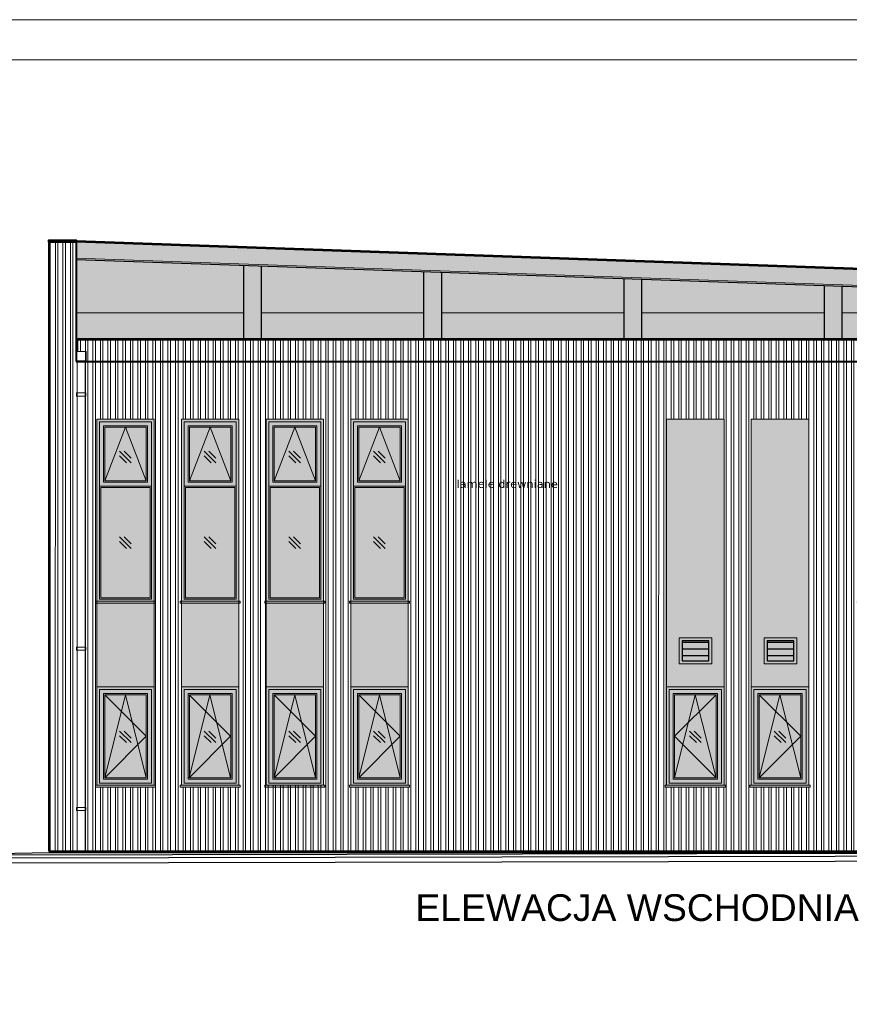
# Model space of a CAD drawing. Extents: x 4615668 to 9294084, y 5331114 to 10688993.
# Tile 7 of 181: x 4647619 to 4648862, y 5332588 to 5334062. Entities that reach past the tile are written whole.
import ezdxf
from ezdxf.lldxf.tags import DXFTag

# ---------------------------------------------------------------- set-up
doc = ezdxf.new("R2010")
doc.units = 0
doc.header["$MEASUREMENT"] = 0
for name, color, linetype, lineweight in [('balustrada', 252, 'Continuous', 5), ('hatch', 253, 'Continuous', 0), ('więźba_w', 33, 'Continuous', 5)]:
    doc.layers.add(name, color=color, linetype=linetype, lineweight=lineweight)
for name, color, linetype in [('kreskowanie', 253, 'Continuous'), ('OPIS DO WYGASZENIA', 7, 'Continuous'), ('sciany', 1, 'Continuous'), ('STOLARKA', 4, 'Continuous')]:
    doc.layers.add(name, color=color, linetype=linetype)
doc.styles.add('ARIAL_WYM50', font='arial.ttf', dxfattribs={"height": 15})
doc.styles.add('janusz', font='txt', dxfattribs={"height": 10})
tags = doc.linetypes.add('DASH', pattern=[15, 10, -5]).pattern_tags.tags
tags[6:7] = [DXFTag(74, 4), DXFTag(75, 0), DXFTag(340, '0'), DXFTag(46, 0.0), DXFTag(50, 0.0), DXFTag(44, 0.0), DXFTag(45, 0.0)]
tags[4:5] = [DXFTag(74, 4), DXFTag(75, 0), DXFTag(340, '0'), DXFTag(46, 0.0), DXFTag(50, 0.0), DXFTag(44, 0.0), DXFTag(45, 0.0)]

# ---------------------------------------------------------------- blocks, each defined once
blk = doc.blocks.new('*U3174')
at = {"color": 0, "linetype": 'ByBlock', "lineweight": -2}
for p, q in [((0, 245, -195), (0, -245, -195)), ((0, 245, 195), (0, 245, -195)), ((0, -245, 195), (0, 245, 195)), ((0, -245, -195), (0, -245, 195))]:
    blk.add_line(p, q, dxfattribs=at)
at = {"color": 3, "linetype": 'Continuous', "lineweight": -3}
for p, q in [((0, -200, 125), (0, 200, 125)), ((0, -200, 25), (0, 200, 25)), ((0, -200, -75), (0, 200, -75)), ((0, -200, 150), (0, 200, 150)), ((0, 200, 150), (0, 200, -150)), ((0, 200, -150), (0, -200, -150)), ((0, -200, -150), (0, -200, 150))]:
    blk.add_line(p, q, dxfattribs=at)
blk = doc.blocks.new('*U3175')
at = {"color": 0, "linetype": 'ByBlock', "lineweight": -2}
for p, q in [((0, 245, -195), (0, -245, -195)), ((0, 245, 195), (0, 245, -195)), ((0, -245, 195), (0, 245, 195)), ((0, -245, -195), (0, -245, 195))]:
    blk.add_line(p, q, dxfattribs=at)
at = {"color": 3, "linetype": 'Continuous', "lineweight": -3}
for p, q in [((0, -200, 125), (0, 200, 125)), ((0, -200, 25), (0, 200, 25)), ((0, -200, -75), (0, 200, -75)), ((0, -200, 150), (0, 200, 150)), ((0, 200, 150), (0, 200, -150)), ((0, 200, -150), (0, -200, -150)), ((0, -200, -150), (0, -200, 150))]:
    blk.add_line(p, q, dxfattribs=at)

msp = doc.modelspace()

# ---------------------------------------------------------------- hatches: boundary and pattern name
at = {"layer": 'hatch', "lineweight": 0, "ltscale": 40}
h = msp.add_hatch(color=252, dxfattribs=at)
h.dxf.hatch_style = 1
h.paths.add_polyline_path([(4649413.224, 5333671.291), (4649413.224, 5333673.291), (4649371.224, 5333673.291), (4649371.224, 5333671.291)])
h.paths.add_polyline_path([(4647704.22, 5333729.592), (4647704.22, 5333731.592), (4647662.22, 5333731.592), (4647662.22, 5333729.592)])
h = msp.add_hatch(color=252, dxfattribs=at)
h.dxf.hatch_style = 1
h.paths.add_polyline_path([(4647703.72, 5333729.592), (4647703.72, 5333703.575), (4647954.22, 5333694.815), (4647954.22, 5333584.601), (4647981.22, 5333584.601), (4647981.22, 5333693.87), (4648224.22, 5333685.372), (4648224.22, 5333584.601), (4648251.22, 5333584.601), (4648251.22, 5333684.428), (4648524.22, 5333674.88), (4648524.22, 5333584.601), (4648551.22, 5333584.601), (4648551.22, 5333673.935), (4648824.22, 5333664.388), (4648824.22, 5333584.601), (4648851.22, 5333584.601), (4648851.22, 5333663.443), (4649113.195, 5333654.281), (4649113.195, 5333584.598), (4649140.195, 5333584.598), (4649140.195, 5333653.337), (4649371.726, 5333645.24), (4649371.726, 5333671.291), (4649371.224, 5333671.291), (4647704.22, 5333729.592)])
h = msp.add_hatch(color=252, dxfattribs=at)
h.dxf.hatch_style = 1
h.paths.add_polyline_path([(4647704.22, 5333731.592), (4649371.224, 5333673.291), (4649371.224, 5333671.291), (4647704.22, 5333729.592)])
h = msp.add_hatch(color=251, dxfattribs=at)
h.dxf.hatch_style = 1
h.paths.add_polyline_path([(4647954.22, 5333694.815), (4647703.72, 5333703.575), (4647703.72, 5333623.337), (4647954.22, 5333623.337)])
h.paths.add_polyline_path([(4648224.22, 5333685.372), (4647981.22, 5333693.87), (4647981.22, 5333623.337), (4648224.22, 5333623.337)])
h.paths.add_polyline_path([(4648524.22, 5333674.88), (4648251.22, 5333684.428), (4648251.22, 5333623.337), (4648524.22, 5333623.337)])
h.paths.add_polyline_path([(4648824.22, 5333664.388), (4648551.22, 5333673.935), (4648551.22, 5333623.337), (4648824.22, 5333623.337)])
h.paths.add_polyline_path([(4649113.195, 5333654.281), (4648851.22, 5333663.443), (4648851.22, 5333623.337), (4649113.195, 5333623.337)])
h.paths.add_polyline_path([(4649371.726, 5333645.24), (4649140.195, 5333653.337), (4649140.195, 5333623.337), (4649371.724, 5333623.337)])
h = msp.add_hatch(color=251, dxfattribs=at)
h.dxf.hatch_style = 1
h.paths.add_polyline_path([(4647703.72, 5333623.337), (4647703.72, 5333583.915), (4649371.72, 5333583.915), (4649371.724, 5333623.337), (4649140.195, 5333623.337), (4649140.195, 5333584.598), (4649113.195, 5333584.598), (4649113.195, 5333623.337), (4648851.22, 5333623.337), (4648851.22, 5333584.601), (4648824.22, 5333584.601), (4648824.22, 5333623.337), (4648551.22, 5333623.337), (4648551.22, 5333584.601), (4648524.22, 5333584.601), (4648524.22, 5333623.337), (4648251.22, 5333623.337), (4648251.22, 5333584.601), (4648224.22, 5333584.601), (4648224.22, 5333623.337), (4647981.22, 5333623.337), (4647981.22, 5333584.601), (4647954.22, 5333584.601), (4647954.22, 5333623.337)])
at = {"layer": 'hatch', "lineweight": 0, "ltscale": 40, "transparency": 33554559}
h = msp.add_hatch(color=251, dxfattribs=at)
h.dxf.hatch_style = 1
h.paths.add_polyline_path([(4647820.47, 5333464.238), (4647820.47, 5333454.238), (4647744.464, 5333454.238), (4647744.464, 5332916.592), (4647734.465, 5332916.592), (4647734.47, 5333464.238)])
at = {"layer": 'hatch', "lineweight": 0, "ltscale": 40}
h = msp.add_hatch(color=8, dxfattribs=at)
h.dxf.hatch_style = 1
h.paths.add_polyline_path([(4647734.47, 5333192.094), (4647820.47, 5333192.094), (4647820.47, 5333464.238), (4647734.47, 5333464.238)])
h.paths.add_polyline_path([(4647740.47, 5333197.094), (4647814.47, 5333197.094), (4647814.47, 5333362.238), (4647740.47, 5333362.238)], flags=16)
h.paths.add_polyline_path([(4647746.47, 5333372.238), (4647808.47, 5333372.238), (4647808.47, 5333452.187), (4647746.47, 5333452.187)], flags=16)
at = {"layer": 'hatch', "lineweight": 0, "ltscale": 40, "transparency": 33554559}
h = msp.add_hatch(color=251, dxfattribs=at)
h.dxf.hatch_style = 1
h.paths.add_polyline_path([(4647947.303, 5333464.238), (4647947.303, 5333454.238), (4647871.298, 5333454.238), (4647871.298, 5332916.592), (4647861.298, 5332916.592), (4647861.303, 5333464.238)])
at = {"layer": 'hatch', "lineweight": 0, "ltscale": 40}
h = msp.add_hatch(color=8, dxfattribs=at)
h.dxf.hatch_style = 1
h.paths.add_polyline_path([(4647861.303, 5333192.094), (4647947.303, 5333192.094), (4647947.303, 5333464.238), (4647861.303, 5333464.238)])
h.paths.add_polyline_path([(4647867.303, 5333197.094), (4647941.303, 5333197.094), (4647941.303, 5333362.238), (4647867.303, 5333362.238)], flags=16)
h.paths.add_polyline_path([(4647873.303, 5333372.238), (4647935.303, 5333372.238), (4647935.303, 5333452.187), (4647873.303, 5333452.187)], flags=16)
at = {"layer": 'hatch', "lineweight": 0, "ltscale": 40, "transparency": 33554559}
h = msp.add_hatch(color=251, dxfattribs=at)
h.dxf.hatch_style = 1
h.paths.add_polyline_path([(4648074.136, 5333464.238), (4648074.136, 5333454.238), (4647998.131, 5333454.238), (4647998.131, 5332916.592), (4647988.131, 5332916.592), (4647988.136, 5333464.238)])
at = {"layer": 'hatch', "lineweight": 0, "ltscale": 40}
h = msp.add_hatch(color=8, dxfattribs=at)
h.dxf.hatch_style = 1
h.paths.add_polyline_path([(4647988.136, 5333192.094), (4648074.136, 5333192.094), (4648074.136, 5333464.238), (4647988.136, 5333464.238)])
h.paths.add_polyline_path([(4647994.136, 5333197.094), (4648068.136, 5333197.094), (4648068.136, 5333362.238), (4647994.136, 5333362.238)], flags=16)
h.paths.add_polyline_path([(4648000.136, 5333372.238), (4648062.136, 5333372.238), (4648062.136, 5333452.187), (4648000.136, 5333452.187)], flags=16)
at = {"layer": 'hatch', "lineweight": 0, "ltscale": 40, "transparency": 33554559}
h = msp.add_hatch(color=251, dxfattribs=at)
h.dxf.hatch_style = 1
h.paths.add_polyline_path([(4648200.97, 5333464.238), (4648200.97, 5333454.238), (4648124.964, 5333454.238), (4648124.964, 5332916.592), (4648114.965, 5332916.592), (4648114.97, 5333464.238)])
at = {"layer": 'hatch', "lineweight": 0, "ltscale": 40}
h = msp.add_hatch(color=8, dxfattribs=at)
h.dxf.hatch_style = 1
h.paths.add_polyline_path([(4648114.97, 5333192.094), (4648200.97, 5333192.094), (4648200.97, 5333464.238), (4648114.97, 5333464.238)])
h.paths.add_polyline_path([(4648120.97, 5333197.094), (4648194.97, 5333197.094), (4648194.97, 5333362.238), (4648120.97, 5333362.238)], flags=16)
h.paths.add_polyline_path([(4648126.97, 5333372.238), (4648188.97, 5333372.238), (4648188.97, 5333452.187), (4648126.97, 5333452.187)], flags=16)
at = {"layer": 'hatch', "lineweight": 0, "ltscale": 40, "transparency": 33554559}
h = msp.add_hatch(color=251, dxfattribs=at)
h.dxf.hatch_style = 1
h.paths.add_polyline_path([(4648674.15, 5333464.238), (4648674.15, 5333454.238), (4648598.144, 5333454.238), (4648598.144, 5332916.592), (4648588.144, 5332916.592), (4648588.15, 5333464.238)])
at = {"layer": 'hatch', "lineweight": 0, "ltscale": 40}
h = msp.add_hatch(color=8, dxfattribs=at)
h.dxf.hatch_style = 1
h.paths.add_polyline_path([(4648588.15, 5332916.592), (4648674.15, 5332916.592), (4648674.15, 5333464.238), (4648588.15, 5333464.238)])
h.paths.add_polyline_path([(4648600.074, 5332927.592), (4648662.15, 5332927.592), (4648662.15, 5333051.542), (4648600.074, 5333051.542)], flags=16)
h.paths.add_polyline_path([(4648714.97, 5332916.592), (4648800.97, 5332916.592), (4648800.97, 5333464.238), (4648714.97, 5333464.238)])
h.paths.add_polyline_path([(4648726.97, 5332927.592), (4648788.97, 5332927.592), (4648788.97, 5333051.542), (4648726.97, 5333051.542)], flags=16)
at = {"layer": 'hatch', "lineweight": 0, "ltscale": 40, "transparency": 33554559}
h = msp.add_hatch(color=251, dxfattribs=at)
h.dxf.hatch_style = 1
h.paths.add_polyline_path([(4648800.97, 5333464.238), (4648800.97, 5333454.238), (4648724.964, 5333454.238), (4648724.964, 5332916.592), (4648714.965, 5332916.592), (4648714.97, 5333464.238)])
at = {"layer": 'hatch', "lineweight": 0, "ltscale": 40}
h = msp.add_hatch(color=8, dxfattribs=at)
h.dxf.hatch_style = 1
h.paths.add_polyline_path([(4649252.97, 5332913.592), (4649342.97, 5332913.592), (4649342.97, 5332916.592), (4649252.97, 5332916.592)])
h.paths.add_polyline_path([(4648586.074, 5332913.592), (4648676.15, 5332913.592), (4648676.15, 5332916.592), (4648586.074, 5332916.592)])
h.paths.add_polyline_path([(4648712.97, 5332913.592), (4648802.97, 5332913.592), (4648802.97, 5332916.592), (4648712.97, 5332916.592)])
h.paths.add_polyline_path([(4649252.97, 5333189.094), (4649342.97, 5333189.094), (4649342.97, 5333192.094), (4649252.97, 5333192.094)])
h.paths.add_polyline_path([(4649126.136, 5333189.094), (4649216.136, 5333189.094), (4649216.136, 5333192.094), (4649126.136, 5333192.094)])
h.paths.add_polyline_path([(4648999.303, 5333189.094), (4649089.303, 5333189.094), (4649089.303, 5333192.094), (4648999.303, 5333192.094)])
h.paths.add_polyline_path([(4648872.47, 5333189.094), (4648962.47, 5333189.094), (4648962.47, 5333192.094), (4648872.47, 5333192.094)])
h.paths.add_polyline_path([(4648112.97, 5333189.094), (4648202.97, 5333189.094), (4648202.97, 5333192.094), (4648112.97, 5333192.094)])
h.paths.add_polyline_path([(4647986.136, 5333189.094), (4648076.136, 5333189.094), (4648076.136, 5333192.094), (4647986.136, 5333192.094)])
h.paths.add_polyline_path([(4647732.47, 5333189.094), (4647822.47, 5333189.094), (4647822.47, 5333192.094), (4647732.47, 5333192.094)])
h.paths.add_polyline_path([(4647859.303, 5333189.094), (4647949.303, 5333189.094), (4647949.303, 5333192.094), (4647859.303, 5333192.094)])
h.paths.add_polyline_path([(4647732.47, 5332913.592), (4647822.546, 5332913.592), (4647822.546, 5332916.592), (4647732.47, 5332916.592)])
h.paths.add_polyline_path([(4648112.97, 5332913.592), (4648202.97, 5332913.592), (4648202.97, 5332916.592), (4648112.97, 5332916.592)])
h.paths.add_polyline_path([(4647986.462, 5332913.592), (4648076.136, 5332913.592), (4648076.136, 5332916.592), (4647986.462, 5332916.592)])
h.paths.add_polyline_path([(4647859.303, 5332913.592), (4647949.379, 5332913.592), (4647949.379, 5332916.592), (4647859.303, 5332916.592)])
h = msp.add_hatch(color=8, dxfattribs=at)
h.dxf.hatch_style = 1
h.paths.add_polyline_path([(4647734.47, 5333189.094), (4647820.47, 5333189.094), (4647820.47, 5332916.592), (4647734.47, 5332916.592)])
h.paths.add_polyline_path([(4647746.47, 5332927.592), (4647808.47, 5332927.592), (4647808.47, 5333051.542), (4647746.47, 5333051.542)], flags=16)
h = msp.add_hatch(color=8, dxfattribs=at)
h.dxf.hatch_style = 1
h.paths.add_polyline_path([(4647861.303, 5333189.094), (4647947.303, 5333189.094), (4647947.303, 5332916.592), (4647861.303, 5332916.592)])
h.paths.add_polyline_path([(4647873.303, 5332927.592), (4647935.303, 5332927.592), (4647935.303, 5333051.542), (4647873.303, 5333051.542)], flags=16)
h = msp.add_hatch(color=8, dxfattribs=at)
h.dxf.hatch_style = 1
h.paths.add_polyline_path([(4647988.136, 5333189.094), (4648074.136, 5333189.094), (4648074.136, 5332916.592), (4647988.136, 5332916.592)])
h.paths.add_polyline_path([(4648000.136, 5332927.592), (4648062.136, 5332927.592), (4648062.136, 5333051.542), (4648000.136, 5333051.542)], flags=16)
h = msp.add_hatch(color=8, dxfattribs=at)
h.dxf.hatch_style = 1
h.paths.add_polyline_path([(4648114.97, 5333189.094), (4648200.97, 5333189.094), (4648200.97, 5332916.592), (4648114.97, 5332916.592)])
h.paths.add_polyline_path([(4648126.97, 5332927.592), (4648188.97, 5332927.592), (4648188.97, 5333051.542), (4648126.97, 5333051.542)], flags=16)
h = msp.add_hatch(color=252, dxfattribs=at)
h.dxf.hatch_style = 1
h.paths.add_polyline_path([(4649562.72, 5332828.592), (4649412.72, 5332828.592), (4649412.72, 5332817.589), (4649411.72, 5332817.589), (4649411.72, 5332815.582), (4649562.72, 5332815.508)])
h.paths.add_polyline_path([(4649411.72, 5332817.589), (4649370.22, 5332817.589), (4649370.22, 5332815.582), (4649411.72, 5332815.582)])
h.paths.add_polyline_path([(4647705.22, 5332817.589), (4647663.72, 5332817.589), (4647663.72, 5332815.582), (4647705.22, 5332815.582)])
h = msp.add_hatch(color=252, dxfattribs=at)
h.dxf.hatch_style = 1
h.paths.add_polyline_path([(4647717.22, 5332817.589), (4649358.22, 5332817.589), (4649358.22, 5332815.582), (4647717.22, 5332815.582)])
at = {"layer": 'STOLARKA', "lineweight": 0, "ltscale": 40, "true_color": 0xbdffff, "transparency": 33554534}
h = msp.add_hatch(color=131, dxfattribs=at)
h.dxf.hatch_style = 1
h.set_gradient(color1=(132, 132, 132), name='CURVED')
h.paths.add_polyline_path([(4648886.47, 5333372.238), (4648948.47, 5333372.238), (4648948.47, 5333452.187), (4648886.47, 5333452.187)])
h.paths.add_polyline_path([(4649013.303, 5333372.238), (4649075.303, 5333372.238), (4649075.303, 5333452.187), (4649013.303, 5333452.187)])
h.paths.add_polyline_path([(4649140.136, 5333372.238), (4649202.136, 5333372.238), (4649202.136, 5333452.187), (4649140.136, 5333452.187)])
h.paths.add_polyline_path([(4649266.97, 5333372.238), (4649328.97, 5333372.238), (4649328.97, 5333452.187), (4649266.97, 5333452.187)])
h.paths.add_polyline_path([(4648126.97, 5333372.238), (4648188.97, 5333372.238), (4648188.97, 5333452.187), (4648126.97, 5333452.187)])
h.paths.add_polyline_path([(4648000.136, 5333372.238), (4648062.136, 5333372.238), (4648062.136, 5333452.187), (4648000.136, 5333452.187)])
h.paths.add_polyline_path([(4647873.303, 5333372.238), (4647935.303, 5333372.238), (4647935.303, 5333452.187), (4647873.303, 5333452.187)])
h.paths.add_polyline_path([(4647746.47, 5333372.238), (4647808.47, 5333372.238), (4647808.47, 5333452.187), (4647746.47, 5333452.187)])
h.paths.add_polyline_path([(4647746.47, 5332927.592), (4647808.546, 5332927.592), (4647808.546, 5333051.542), (4647746.47, 5333051.542)])
h.paths.add_polyline_path([(4647873.303, 5332927.592), (4647935.379, 5332927.592), (4647935.379, 5333051.542), (4647873.303, 5333051.542)])
h.paths.add_polyline_path([(4648000.462, 5332927.592), (4648062.136, 5332927.592), (4648062.136, 5333051.542), (4648000.462, 5333051.542)])
h.paths.add_polyline_path([(4648126.97, 5332927.592), (4648188.97, 5332927.592), (4648188.97, 5333051.542), (4648126.97, 5333051.542)])
h.paths.add_polyline_path([(4648120.97, 5333197.094), (4648194.97, 5333197.094), (4648194.97, 5333362.238), (4648120.97, 5333362.238)])
h.paths.add_polyline_path([(4647994.136, 5333197.094), (4648068.136, 5333197.094), (4648068.136, 5333362.238), (4647994.136, 5333362.238)])
h.paths.add_polyline_path([(4647867.303, 5333197.094), (4647941.303, 5333197.094), (4647941.303, 5333362.238), (4647867.303, 5333362.238)])
h.paths.add_polyline_path([(4647740.47, 5333197.094), (4647814.47, 5333197.094), (4647814.47, 5333362.238), (4647740.47, 5333362.238)])
h.paths.add_polyline_path([(4648726.97, 5332927.592), (4648788.97, 5332927.592), (4648788.97, 5333051.542), (4648726.97, 5333051.542)])
h.paths.add_polyline_path([(4648600.074, 5332927.592), (4648662.15, 5332927.592), (4648662.15, 5333051.542), (4648600.074, 5333051.542)])
h.paths.add_polyline_path([(4648880.47, 5333197.094), (4648954.47, 5333197.094), (4648954.47, 5333362.238), (4648880.47, 5333362.238)])
h.paths.add_polyline_path([(4649007.303, 5333197.094), (4649081.303, 5333197.094), (4649081.303, 5333362.238), (4649007.303, 5333362.238)])
h.paths.add_polyline_path([(4649134.136, 5333197.094), (4649208.136, 5333197.094), (4649208.136, 5333362.238), (4649134.136, 5333362.238)])
h.paths.add_polyline_path([(4649260.97, 5333197.094), (4649334.97, 5333197.094), (4649334.97, 5333362.238), (4649260.97, 5333362.238)])
h.paths.add_polyline_path([(4649266.97, 5332927.592), (4649328.97, 5332927.592), (4649328.97, 5333051.542), (4649266.97, 5333051.542)])
at = {"layer": 'więźba_w', "lineweight": 0, "ltscale": 40}
h = msp.add_hatch(dxfattribs=at)
h.set_pattern_fill('ANSI32', color=256, scale=30, angle=45)
h.set_pattern_definition([(90, (8420.004, 178.085), (-11.25, 3e-15), []), (90, (8423.754, 181.835), (-11.25, 3e-15), [])])
h.paths.add_polyline_path([(4647734.47, 5332916.592), (4647820.47, 5332916.592), (4647820.47, 5333464.238), (4647734.47, 5333464.238)], flags=16)
h.paths.add_polyline_path([(4647861.303, 5332916.592), (4647947.303, 5332916.592), (4647947.303, 5333464.238), (4647861.303, 5333464.238)], flags=16)
h.paths.add_polyline_path([(4647988.136, 5332916.592), (4648074.136, 5332916.592), (4648074.136, 5333464.238), (4647988.136, 5333464.238)], flags=16)
h.paths.add_polyline_path([(4648114.97, 5332916.592), (4648200.97, 5332916.592), (4648200.97, 5333464.238), (4648114.97, 5333464.238)], flags=16)
h.paths.add_polyline_path([(4648714.97, 5332916.592), (4648800.97, 5332916.592), (4648800.97, 5333464.238), (4648714.97, 5333464.238)], flags=16)
h.paths.add_polyline_path([(4648588.15, 5332916.592), (4648674.15, 5332916.592), (4648674.15, 5333464.238), (4648588.15, 5333464.238)], flags=16)
h.paths.add_polyline_path([(4648586.074, 5332913.592), (4648676.15, 5332913.592), (4648676.15, 5332916.592), (4648586.074, 5332916.592)], flags=16)
h.paths.add_polyline_path([(4648712.97, 5332913.592), (4648802.97, 5332913.592), (4648802.97, 5332916.592), (4648712.97, 5332916.592)], flags=16)
h.paths.add_polyline_path([(4648112.97, 5332913.592), (4648202.97, 5332913.592), (4648202.97, 5332916.592), (4648112.97, 5332916.592)], flags=16)
h.paths.add_polyline_path([(4647859.303, 5332913.592), (4647949.379, 5332913.592), (4647949.379, 5332916.592), (4647859.303, 5332916.592)], flags=16)
h.paths.add_polyline_path([(4647732.47, 5332913.592), (4647822.546, 5332913.592), (4647822.546, 5332916.592), (4647732.47, 5332916.592)], flags=16)
h.paths.add_polyline_path([(4648872.47, 5333189.094), (4648962.47, 5333189.094), (4648962.47, 5333192.094), (4648872.47, 5333192.094)], flags=16)
h.paths.add_polyline_path([(4648999.303, 5333189.094), (4649089.303, 5333189.094), (4649089.303, 5333192.094), (4648999.303, 5333192.094)], flags=16)
h.paths.add_polyline_path([(4649126.136, 5333189.094), (4649216.136, 5333189.094), (4649216.136, 5333192.094), (4649126.136, 5333192.094)], flags=16)
h.paths.add_polyline_path([(4649252.97, 5333189.094), (4649342.97, 5333189.094), (4649342.97, 5333192.094), (4649252.97, 5333192.094)], flags=16)
edge = h.paths.add_edge_path()
edge.add_line((4647662.72, 5333729.592), (4647703.72, 5333729.592))
edge.add_line((4647703.72, 5333729.592), (4647703.72, 5333583.915))
edge.add_line((4647703.72, 5333583.915), (4649371.72, 5333583.915))
edge.add_line((4649371.72, 5333583.915), (4649371.728, 5333671.291))
edge.add_line((4649371.728, 5333671.291), (4649412.72, 5333671.291))
edge.add_line((4649412.72, 5333671.291), (4649412.72, 5332817.589))
edge.add_line((4649412.72, 5332817.589), (4647662.72, 5332817.589))
edge.add_line((4647662.72, 5332817.589), (4647662.72, 5333729.592))
edge.add_line((4649128.136, 5333189.094), (4649128.136, 5332916.592))
edge.add_line((4649128.136, 5332916.592), (4649214.136, 5332916.592))
edge.add_line((4649214.136, 5332916.592), (4649214.136, 5333189.094))
edge.add_line((4649001.303, 5333189.094), (4649001.303, 5332916.592))
edge.add_line((4649001.303, 5332916.592), (4649087.303, 5332916.592))
edge.add_line((4649087.303, 5332916.592), (4649087.303, 5333189.094))
edge.add_line((4648874.47, 5333189.094), (4648874.47, 5332916.592))
edge.add_line((4648874.47, 5332916.592), (4648960.47, 5332916.592))
edge.add_line((4648960.47, 5332916.592), (4648960.47, 5333189.094))
edge.add_line((4648960.47, 5333192.094), (4648960.47, 5333464.238))
edge.add_line((4648960.47, 5333464.238), (4648874.47, 5333464.238))
edge.add_line((4648874.47, 5333464.238), (4648874.47, 5333192.094))
edge.add_line((4649087.303, 5333192.094), (4649087.303, 5333464.238))
edge.add_line((4649087.303, 5333464.238), (4649001.303, 5333464.238))
edge.add_line((4649001.303, 5333464.238), (4649001.303, 5333192.094))
edge.add_line((4649214.136, 5333192.094), (4649214.136, 5333464.238))
edge.add_line((4649214.136, 5333464.238), (4649128.136, 5333464.238))
edge.add_line((4649128.136, 5333464.238), (4649128.136, 5333192.094))
edge.add_line((4649340.97, 5333192.094), (4649340.97, 5333464.238))
edge.add_line((4649340.97, 5333464.238), (4649254.97, 5333464.238))
edge.add_line((4649254.97, 5333464.238), (4649254.97, 5333192.094))
edge.add_line((4649254.97, 5333189.094), (4649254.97, 5332916.592))
edge.add_line((4649254.97, 5332916.592), (4649340.97, 5332916.592))
edge.add_line((4649340.97, 5332916.592), (4649340.97, 5333189.094))

# ---------------------------------------------------------------- linework, layer by layer
at = {"lineweight": 40, "ltscale": 40}
for p, q in [((4647662.72, 5333729.592), (4647662.72, 5332817.589)), ((4647703.72, 5333729.592), (4647703.72, 5333583.915)), ((4649371.72, 5333583.915), (4647703.72, 5333583.915))]:
    msp.add_line(p, q, dxfattribs=at)
at = {"lineweight": 30, "ltscale": 40}
for p, q in [((4647704.22, 5333731.592), (4649371.224, 5333673.291)), ((4647704.22, 5333729.592), (4649371.224, 5333671.291)), ((4647703.72, 5333703.575), (4649371.726, 5333645.24)), ((4647395.81, 5332810.991), (4647663.72, 5332815.582))]:
    msp.add_line(p, q, dxfattribs=at)
at = {"lineweight": 0, "ltscale": 40}
for p, q in [((4647703.72, 5333623.337), (4647954.22, 5333623.337)), ((4647981.22, 5333623.337), (4648224.22, 5333623.337)), ((4648251.22, 5333623.337), (4648524.22, 5333623.337)), ((4648551.22, 5333623.337), (4648824.22, 5333623.337)), ((4648851.22, 5333623.337), (4649113.195, 5333623.337)), ((4647768.829, 5333416.413), (4647786.153, 5333399.089)), ((4647768.829, 5333409.483), (4647779.224, 5333399.089)), ((4647775.759, 5333416.413), (4647786.153, 5333406.018)), ((4647895.662, 5333416.413), (4647912.987, 5333399.089)), ((4647895.662, 5333409.483), (4647906.057, 5333399.089)), ((4647902.592, 5333416.413), (4647912.987, 5333406.018)), ((4648022.496, 5333416.413), (4648039.82, 5333399.089)), ((4648022.496, 5333409.483), (4648032.89, 5333399.089)), ((4648029.425, 5333416.413), (4648039.82, 5333406.018)), ((4648149.329, 5333416.413), (4648166.653, 5333399.089)), ((4648149.329, 5333409.483), (4648159.724, 5333399.089)), ((4648156.259, 5333416.413), (4648166.653, 5333406.018)), ((4647768.829, 5333288.152), (4647786.153, 5333270.828)), ((4647775.759, 5333288.152), (4647786.153, 5333277.758)), ((4647895.662, 5333288.152), (4647912.987, 5333270.828)), ((4647902.592, 5333288.152), (4647912.987, 5333277.758)), ((4648022.496, 5333288.152), (4648039.82, 5333270.828)), ((4648029.425, 5333288.152), (4648039.82, 5333277.758)), ((4648149.329, 5333288.152), (4648166.653, 5333270.828)), ((4648156.259, 5333288.152), (4648166.653, 5333277.758)), ((4647768.829, 5333281.223), (4647779.224, 5333270.828)), ((4647895.662, 5333281.223), (4647906.057, 5333270.828)), ((4648022.496, 5333281.223), (4648032.89, 5333270.828)), ((4648149.329, 5333281.223), (4648159.724, 5333270.828)), ((4647768.829, 5332997.404), (4647786.153, 5332980.08)), ((4647775.759, 5332997.404), (4647786.153, 5332987.01)), ((4647895.662, 5332997.404), (4647912.987, 5332980.08)), ((4647902.592, 5332997.404), (4647912.987, 5332987.01)), ((4648022.496, 5332997.404), (4648039.82, 5332980.08)), ((4648029.425, 5332997.404), (4648039.82, 5332987.01)), ((4648149.329, 5332997.404), (4648166.653, 5332980.08)), ((4648156.259, 5332997.404), (4648166.653, 5332987.01)), ((4648622.509, 5332997.366), (4648639.833, 5332980.042)), ((4648629.438, 5332997.366), (4648639.833, 5332986.972)), ((4648749.329, 5332997.404), (4648766.653, 5332980.08)), ((4648756.259, 5332997.404), (4648766.653, 5332987.01)), ((4647768.829, 5332990.475), (4647779.224, 5332980.08)), ((4647895.662, 5332990.475), (4647906.057, 5332980.08)), ((4648022.496, 5332990.475), (4648032.89, 5332980.08)), ((4648149.329, 5332990.475), (4648159.724, 5332980.08)), ((4648622.509, 5332990.437), (4648632.903, 5332980.042)), ((4648749.329, 5332990.475), (4648759.724, 5332980.08))]:
    msp.add_line(p, q, dxfattribs=at)
at = {"lineweight": 40, "ltscale": 40}
msp.add_lwpolyline([(4647704.22, 5333729.592), (4647704.22, 5333731.592), (4647662.22, 5333731.592), (4647662.22, 5333729.592), (4647704.22, 5333729.592), (4647704.22, 5333731.592), (4647662.22, 5333731.592), (4647662.22, 5333729.592)], dxfattribs=at)
at = {"lineweight": 30, "ltscale": 40}
for points in [[(4647954.22, 5333694.815), (4647954.22, 5333584.601), (4647981.22, 5333584.601), (4647981.22, 5333693.87)], [(4648224.22, 5333685.372), (4648224.22, 5333584.601), (4648251.22, 5333584.601), (4648251.22, 5333684.428)], [(4648524.22, 5333674.88), (4648524.22, 5333584.601), (4648551.22, 5333584.601), (4648551.22, 5333673.935)], [(4648824.22, 5333664.388), (4648824.22, 5333584.601), (4648851.22, 5333584.601), (4648851.22, 5333663.443)], [(4647663.72, 5332817.589), (4647663.72, 5332815.582)]]:
    msp.add_lwpolyline(points, dxfattribs=at)
at = {"lineweight": 0, "ltscale": 40}
for points in [[(4647734.47, 5333192.094), (4647820.47, 5333192.094), (4647820.47, 5333464.238), (4647734.47, 5333464.238)], [(4647734.47, 5332916.592), (4647820.47, 5332916.592), (4647820.47, 5333464.238), (4647734.47, 5333464.238)], [(4647861.303, 5333192.094), (4647947.303, 5333192.094), (4647947.303, 5333464.238), (4647861.303, 5333464.238)], [(4647861.303, 5332916.592), (4647947.303, 5332916.592), (4647947.303, 5333464.238), (4647861.303, 5333464.238)], [(4647988.136, 5333192.094), (4648074.136, 5333192.094), (4648074.136, 5333464.238), (4647988.136, 5333464.238)], [(4647988.136, 5332916.592), (4648074.136, 5332916.592), (4648074.136, 5333464.238), (4647988.136, 5333464.238)], [(4648114.97, 5333192.094), (4648200.97, 5333192.094), (4648200.97, 5333464.238), (4648114.97, 5333464.238)], [(4648114.97, 5332916.592), (4648200.97, 5332916.592), (4648200.97, 5333464.238), (4648114.97, 5333464.238)], [(4648588.15, 5332916.592), (4648674.15, 5332916.592), (4648674.15, 5333464.238), (4648588.15, 5333464.238)], [(4648714.97, 5332916.592), (4648800.97, 5332916.592), (4648800.97, 5333464.238), (4648714.97, 5333464.238)], [(4647816.47, 5333195.094), (4647738.47, 5333195.094), (4647738.47, 5333460.187), (4647816.47, 5333460.187)], [(4647738.47, 5333364.238), (4647816.47, 5333364.238), (4647816.47, 5333460.187), (4647738.47, 5333460.187)], [(4647744.47, 5333370.238), (4647810.47, 5333370.238), (4647810.47, 5333454.187), (4647744.47, 5333454.187)], [(4647943.303, 5333195.094), (4647865.303, 5333195.094), (4647865.303, 5333460.187), (4647943.303, 5333460.187)], [(4647865.303, 5333364.238), (4647943.303, 5333364.238), (4647943.303, 5333460.187), (4647865.303, 5333460.187)], [(4647871.303, 5333370.238), (4647937.303, 5333370.238), (4647937.303, 5333454.187), (4647871.303, 5333454.187)], [(4648070.136, 5333195.094), (4647992.136, 5333195.094), (4647992.136, 5333460.187), (4648070.136, 5333460.187)], [(4647992.136, 5333364.238), (4648070.136, 5333364.238), (4648070.136, 5333460.187), (4647992.136, 5333460.187)], [(4647998.136, 5333370.238), (4648064.136, 5333370.238), (4648064.136, 5333454.187), (4647998.136, 5333454.187)], [(4648196.97, 5333195.094), (4648118.97, 5333195.094), (4648118.97, 5333460.187), (4648196.97, 5333460.187)], [(4648118.97, 5333364.238), (4648196.97, 5333364.238), (4648196.97, 5333460.187), (4648118.97, 5333460.187)], [(4648124.97, 5333370.238), (4648190.97, 5333370.238), (4648190.97, 5333454.187), (4648124.97, 5333454.187)], [(4647738.47, 5333195.094), (4647816.47, 5333195.094), (4647816.47, 5333364.238), (4647738.47, 5333364.238)], [(4647865.303, 5333195.094), (4647943.303, 5333195.094), (4647943.303, 5333364.238), (4647865.303, 5333364.238)], [(4647992.136, 5333195.094), (4648070.136, 5333195.094), (4648070.136, 5333364.238), (4647992.136, 5333364.238)], [(4648118.97, 5333195.094), (4648196.97, 5333195.094), (4648196.97, 5333364.238), (4648118.97, 5333364.238)], [(4647732.47, 5333189.094), (4647822.47, 5333189.094), (4647822.47, 5333192.094), (4647732.47, 5333192.094)], [(4647859.303, 5333189.094), (4647949.303, 5333189.094), (4647949.303, 5333192.094), (4647859.303, 5333192.094)], [(4647986.136, 5333189.094), (4648076.136, 5333189.094), (4648076.136, 5333192.094), (4647986.136, 5333192.094)], [(4648112.97, 5333189.094), (4648202.97, 5333189.094), (4648202.97, 5333192.094), (4648112.97, 5333192.094)], [(4647734.47, 5332916.592), (4647820.546, 5332916.592), (4647820.546, 5333063.592), (4647734.47, 5333063.592)], [(4647816.546, 5332919.592), (4647738.47, 5332919.592), (4647738.47, 5333059.542), (4647816.546, 5333059.542)], [(4647738.47, 5332919.592), (4647816.546, 5332919.592), (4647816.546, 5333059.542), (4647738.47, 5333059.542)], [(4647744.47, 5332925.592), (4647810.546, 5332925.592), (4647810.546, 5333053.542), (4647744.47, 5333053.542)], [(4647861.303, 5332916.592), (4647947.379, 5332916.592), (4647947.379, 5333063.592), (4647861.303, 5333063.592)], [(4647943.379, 5332919.592), (4647865.303, 5332919.592), (4647865.303, 5333059.542), (4647943.379, 5333059.542)], [(4647865.303, 5332919.592), (4647943.379, 5332919.592), (4647943.379, 5333059.542), (4647865.303, 5333059.542)], [(4647871.303, 5332925.592), (4647937.379, 5332925.592), (4647937.379, 5333053.542), (4647871.303, 5333053.542)], [(4647988.462, 5332916.592), (4648074.136, 5332916.592), (4648074.136, 5333063.592), (4647988.462, 5333063.592)], [(4648070.136, 5332919.592), (4647992.462, 5332919.592), (4647992.462, 5333059.542), (4648070.136, 5333059.542)], [(4647992.462, 5332919.592), (4648070.136, 5332919.592), (4648070.136, 5333059.542), (4647992.462, 5333059.542)], [(4647998.462, 5332925.592), (4648064.136, 5332925.592), (4648064.136, 5333053.542), (4647998.462, 5333053.542)], [(4648114.97, 5332916.592), (4648200.97, 5332916.592), (4648200.97, 5333063.592), (4648114.97, 5333063.592)], [(4648196.97, 5332919.592), (4648118.97, 5332919.592), (4648118.97, 5333059.542), (4648196.97, 5333059.542)], [(4648118.97, 5332919.592), (4648196.97, 5332919.592), (4648196.97, 5333059.542), (4648118.97, 5333059.542)], [(4648124.97, 5332925.592), (4648190.97, 5332925.592), (4648190.97, 5333053.542), (4648124.97, 5333053.542)], [(4648588.074, 5332916.592), (4648674.15, 5332916.592), (4648674.15, 5333063.592), (4648588.074, 5333063.592)], [(4648670.15, 5332919.592), (4648592.074, 5332919.592), (4648592.074, 5333059.542), (4648670.15, 5333059.542)], [(4648592.074, 5332919.592), (4648670.15, 5332919.592), (4648670.15, 5333059.542), (4648592.074, 5333059.542)], [(4648598.074, 5332925.592), (4648664.15, 5332925.592), (4648664.15, 5333053.542), (4648598.074, 5333053.542)], [(4648714.97, 5332916.592), (4648800.97, 5332916.592), (4648800.97, 5333063.592), (4648714.97, 5333063.592)], [(4648796.97, 5332919.592), (4648718.97, 5332919.592), (4648718.97, 5333059.542), (4648796.97, 5333059.542)], [(4648718.97, 5332919.592), (4648796.97, 5332919.592), (4648796.97, 5333059.542), (4648718.97, 5333059.542)], [(4648724.97, 5332925.592), (4648790.97, 5332925.592), (4648790.97, 5333053.542), (4648724.97, 5333053.542)], [(4647738.47, 5332919.592), (4647816.546, 5332919.592), (4647816.546, 5332919.592), (4647738.47, 5332919.592)], [(4647865.303, 5332919.592), (4647943.379, 5332919.592), (4647943.379, 5332919.592), (4647865.303, 5332919.592)], [(4647992.462, 5332919.592), (4648070.136, 5332919.592), (4648070.136, 5332919.592), (4647992.462, 5332919.592)], [(4648118.97, 5332919.592), (4648196.97, 5332919.592), (4648196.97, 5332919.592), (4648118.97, 5332919.592)], [(4648592.074, 5332919.592), (4648670.15, 5332919.592), (4648670.15, 5332919.592), (4648592.074, 5332919.592)], [(4648718.97, 5332919.592), (4648796.97, 5332919.592), (4648796.97, 5332919.592), (4648718.97, 5332919.592)], [(4647732.47, 5332913.592), (4647822.546, 5332913.592), (4647822.546, 5332916.592), (4647732.47, 5332916.592)], [(4647859.303, 5332913.592), (4647949.379, 5332913.592), (4647949.379, 5332916.592), (4647859.303, 5332916.592)], [(4647986.462, 5332913.592), (4648076.136, 5332913.592), (4648076.136, 5332916.592), (4647986.462, 5332916.592)], [(4648112.97, 5332913.592), (4648202.97, 5332913.592), (4648202.97, 5332916.592), (4648112.97, 5332916.592)], [(4648586.074, 5332913.592), (4648676.15, 5332913.592), (4648676.15, 5332916.592), (4648586.074, 5332916.592)], [(4648712.97, 5332913.592), (4648802.97, 5332913.592), (4648802.97, 5332916.592), (4648712.97, 5332916.592)]]:
    msp.add_lwpolyline(points, close=True, dxfattribs=at)
at = {"color": 253, "lineweight": 0, "ltscale": 40}
for points in [[(4647746.47, 5333372.238), (4647808.47, 5333372.238), (4647808.47, 5333452.187), (4647746.47, 5333452.187)], [(4647873.303, 5333372.238), (4647935.303, 5333372.238), (4647935.303, 5333452.187), (4647873.303, 5333452.187)], [(4648000.136, 5333372.238), (4648062.136, 5333372.238), (4648062.136, 5333452.187), (4648000.136, 5333452.187)], [(4648126.97, 5333372.238), (4648188.97, 5333372.238), (4648188.97, 5333452.187), (4648126.97, 5333452.187)], [(4647740.47, 5333197.094), (4647814.47, 5333197.094), (4647814.47, 5333362.238), (4647740.47, 5333362.238)], [(4647867.303, 5333197.094), (4647941.303, 5333197.094), (4647941.303, 5333362.238), (4647867.303, 5333362.238)], [(4647994.136, 5333197.094), (4648068.136, 5333197.094), (4648068.136, 5333362.238), (4647994.136, 5333362.238)], [(4648120.97, 5333197.094), (4648194.97, 5333197.094), (4648194.97, 5333362.238), (4648120.97, 5333362.238)], [(4647746.47, 5332927.592), (4647808.546, 5332927.592), (4647808.546, 5333051.542), (4647746.47, 5333051.542)], [(4647873.303, 5332927.592), (4647935.379, 5332927.592), (4647935.379, 5333051.542), (4647873.303, 5333051.542)], [(4648000.462, 5332927.592), (4648062.136, 5332927.592), (4648062.136, 5333051.542), (4648000.462, 5333051.542)], [(4648126.97, 5332927.592), (4648188.97, 5332927.592), (4648188.97, 5333051.542), (4648126.97, 5333051.542)], [(4648600.074, 5332927.592), (4648662.15, 5332927.592), (4648662.15, 5333051.542), (4648600.074, 5333051.542)], [(4648726.97, 5332927.592), (4648788.97, 5332927.592), (4648788.97, 5333051.542), (4648726.97, 5333051.542)]]:
    msp.add_lwpolyline(points, close=True, dxfattribs=at)
for points in [[(4647746.47, 5333372.238), (4647777.47, 5333452.187), (4647808.47, 5333372.238)], [(4647873.303, 5333372.238), (4647904.303, 5333452.187), (4647935.303, 5333372.238)], [(4648000.136, 5333372.238), (4648031.136, 5333452.187), (4648062.136, 5333372.238)], [(4648126.97, 5333372.238), (4648157.97, 5333452.187), (4648188.97, 5333372.238)], [(4647746.47, 5332927.592), (4647777.508, 5333051.542), (4647808.546, 5332927.592)], [(4647746.47, 5333051.542), (4647808.546, 5332989.567), (4647746.47, 5332927.592)], [(4647872.905, 5332927.592), (4647903.943, 5333051.542), (4647934.981, 5332927.592)], [(4647872.905, 5333051.542), (4647934.981, 5332989.567), (4647872.905, 5332927.592)], [(4648000.261, 5332927.592), (4648031.299, 5333051.542), (4648062.337, 5332927.592)], [(4648000.261, 5333051.542), (4648062.337, 5332989.567), (4648000.261, 5332927.592)], [(4648126.932, 5332927.592), (4648157.97, 5333051.542), (4648189.008, 5332927.592)], [(4648126.932, 5333051.542), (4648189.008, 5332989.567), (4648126.932, 5332927.592)], [(4648600.112, 5332927.592), (4648631.15, 5333051.542), (4648662.187, 5332927.592)], [(4648662.187, 5333051.542), (4648600.112, 5332989.567), (4648662.187, 5332927.592)], [(4648726.932, 5332927.592), (4648757.97, 5333051.542), (4648789.008, 5332927.592)], [(4648726.932, 5333051.542), (4648789.008, 5332989.567), (4648726.932, 5332927.592)]]:
    msp.add_lwpolyline(points, dxfattribs=at)
at = {"layer": 'sciany', "linetype": 'DASH', "lineweight": 0, "ltscale": 0.5}
for p, q in [((4647704.22, 5333730.575), (4649370.724, 5333672.291)), ((4647703.72, 5333705.577), (4649371.726, 5333647.241))]:
    msp.add_line(p, q, dxfattribs=at)

# ---------------------------------------------------------------- block references
at = {"lineweight": 0, "ltscale": 40, "extrusion": (6.12323e-17, 1, -3.44509e-16), "xscale": 0.1, "yscale": 0.1, "zscale": 0.1, "rotation": 269.9999999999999}
for name, p in [('*U3175', (-4648631.47, 0, 5333117.589)), ('*U3174', (-4648758.97, 0, 5333117.589))]:
    msp.add_blockref(name, p, dxfattribs=at)

# ---------------------------------------------------------------- texts
at = {"layer": 'OPIS DO WYGASZENIA', "lineweight": 25, "ltscale": 4, "insert": (4648273.364, 5333373.425), "char_height": 16, "width": 225.87846, "attachment_point": 1, "rotation": 359.978522, "style": 'janusz'}
msp.add_mtext('{\\W1.2;\\fTahoma|b0|i0|c238|p34;\\H0.75x;lamele drewniane\\H1.333333x; }', dxfattribs=at)
at = {"layer": 'sciany', "color": 251, "ltscale": 40, "insert": (4648211.818, 5332753.098), "char_height": 40, "width": 816.72602, "attachment_point": 1, "style": 'ARIAL_WYM50'}
msp.add_mtext('\\A1;{\\C0;ELEWACJA WSCHODNIA}', dxfattribs=at)

# ---------------------------------------------------------------- next in the draw order: wipeouts: each hides what was drawn before it
at = {"lineweight": 0}
msp.add_wipeout([(4647703.72, 5333565.592), (4647718.72, 5333565.592), (4647718.72, 5333550.592), (4647717.22, 5333550.592), (4647717.22, 5333503.603), (4647718.22, 5333503.603), (4647718.22, 5333499.007), (4647717.22, 5333499.007), (4647717.22, 5333123.226), (4647718.22, 5333123.226), (4647718.22, 5333118.63), (4647717.22, 5333118.63), (4647717.22, 5332882.946), (4647718.22, 5332882.946), (4647718.22, 5332878.351), (4647717.22, 5332878.351), (4647717.22, 5332815.582), (4647705.22, 5332815.582), (4647705.22, 5333118.63), (4647704.22, 5333118.63), (4647704.22, 5333123.226), (4647705.22, 5333123.226), (4647705.22, 5333499.007), (4647704.22, 5333499.007), (4647704.22, 5333503.603), (4647705.22, 5333503.603), (4647705.22, 5333550.592), (4647703.72, 5333550.592)], dxfattribs=at).dxf.layer = 'kreskowanie'

# ---------------------------------------------------------------- next in the draw order: linework, layer by layer
at = {"lineweight": 30, "ltscale": 40}
for p, q in [((4649592.63, 5332815.508), (4647087.075, 5332810.357)), ((4647663.72, 5332815.582), (4649411.72, 5332815.582))]:
    msp.add_line(p, q, dxfattribs=at)
at = {"lineweight": 40, "ltscale": 40}
msp.add_line((4647662.72, 5332817.589), (4649412.72, 5332817.589), dxfattribs=at)
msp.add_lwpolyline([(4647703.72, 5333550.592), (4649371.72, 5333550.592), (4649371.72, 5333582.914), (4647703.72, 5333582.914)], close=True, dxfattribs=at)
at = {"lineweight": 30, "ltscale": 40}
msp.add_lwpolyline([(4649589.628, 5332803.739), (4647092.349, 5332798.588), (4647092.349, 5332806.588), (4649589.628, 5332811.739)], close=True, dxfattribs=at)
at = {"layer": 'balustrada', "lineweight": 0, "ltscale": 40}
for points in [[(4647703.72, 5333550.592), (4647718.72, 5333550.592), (4647718.72, 5333565.592), (4647703.72, 5333565.592)], [(4647704.72, 5333551.592), (4647717.72, 5333551.592), (4647717.72, 5333565.592), (4647704.72, 5333565.592)], [(4647718.22, 5333499.007), (4647704.22, 5333499.007), (4647704.22, 5333503.603), (4647718.22, 5333503.603)], [(4647718.22, 5333118.63), (4647704.22, 5333118.63), (4647704.22, 5333123.226), (4647718.22, 5333123.226)], [(4647718.22, 5332878.351), (4647704.22, 5332878.351), (4647704.22, 5332882.946), (4647718.22, 5332882.946)]]:
    msp.add_lwpolyline(points, close=True, dxfattribs=at)
for points in [[(4647705.22, 5332815.054), (4647705.22, 5333550.592)], [(4647717.22, 5332815.03), (4647717.22, 5333550.592)]]:
    msp.add_lwpolyline(points, dxfattribs=at)
at = {"layer": 'hatch', "color": 252}
for points in [[(4645811.719, 5331114.353), (4650011.719, 5331114.353), (4650011.719, 5334062.353), (4645811.719, 5334062.353)], [(4645811.719, 5331114.353), (4650011.719, 5331114.353), (4650011.719, 5334062.353), (4645811.719, 5334062.353)], [(4646131.719, 5334002.353), (4649951.719, 5334002.353), (4649951.719, 5331174.353), (4646131.719, 5331174.353)]]:
    msp.add_lwpolyline(points, close=True, dxfattribs=at)

doc.saveas('drawing.dxf')
